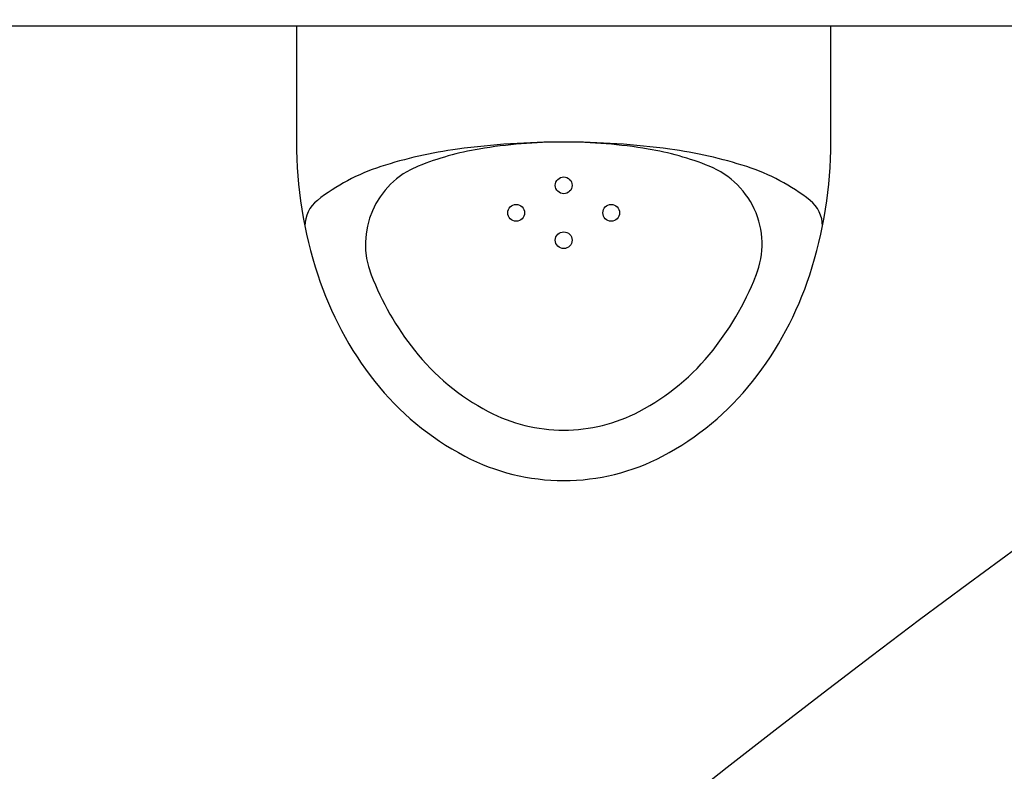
# Model space of a CAD drawing. Header units: millimetres. Extents: x 42924 to 92944, y -369470 to -179866.
# Tile 213 of 256: x 61047 to 61105, y -184099 to -184055. Entities that reach past the tile are written whole.
import ezdxf

# ---------------------------------------------------------------- set-up
doc = ezdxf.new("R2010")
doc.units = ezdxf.units.MM
doc.layers.get('0').update_dxf_attribs({"color": 8})
doc.layers.add('!! 1_zabudowa GK', color=8, linetype='Continuous')
doc.layers.add('!! 2_wypos-sanitarne', color=8, linetype='Continuous')
doc.layers.add('E_SAP_ZASIĘG', color=150, linetype='Continuous', plot=False)

# ---------------------------------------------------------------- blocks, each defined once
blk = doc.blocks.new('A$C164C2DE0')
for p, q in [((0, 15.897), (0, -15.897)), ((6.9, 15.897), (0, 15.897)), ((0, -15.897), (6.9, -15.897))]:
    blk.add_line(p, q)
for centre in [(11.111, 2.828), (9.479, 0), (12.744, 0), (11.111, -2.828)]:
    blk.add_circle(centre, 0.5)
for centre, radius, start, end in [((6.9, -9.541), 25.438, 71.8951, 90), ((11.9, 13.456), 1.944, 90, 141.90917), ((19.99, 7.115), 12.223, 141.90917, 162.01253), ((8.429, -4.864), 20.517, 51.71544, 71.8951), ((12.982, 6.802), 5, 65.48419, 158.26389), ((8.429, -4.864), 17.517, 51.71544, 69.59232), ((10.775, -1.893), 16.732, 27.68941, 51.71544), ((33.17, 2.836), 26.079, 162.01253, 172.34048), ((10.775, -1.893), 13.732, 27.68941, 51.71544), ((24.656, 2.115), 17.58, 158.16558, 170.46657), ((54.258, 0), 47.358, 172.34048, 180), ((14.382, 0), 12.658, 0, 27.68941), ((37.249, 0), 30.349, 170.46657, 180), ((14.382, 0), 9.658, 0, 27.68941), ((37.249, 0), 30.349, 180, 189.53343), ((54.258, 0), 47.358, 180, 187.65952), ((14.382, 0), 9.658, 332.31059, 0), ((14.382, 0), 12.658, 332.31059, 0), ((10.775, 1.893), 13.732, 308.28456, 332.31059), ((24.656, -2.115), 17.58, 189.53343, 201.83442), ((33.17, -2.836), 26.079, 187.65952, 197.98747), ((10.775, 1.893), 16.732, 308.28456, 332.31059), ((12.98, -6.796), 5, 201.79982, 291.31952), ((8.429, 4.864), 17.517, 291.31952, 308.28456), ((19.99, -7.115), 12.223, 197.98747, 218.09083), ((8.429, 4.864), 20.517, 288.1049, 308.28456), ((6.9, 9.541), 25.438, 270, 288.1049), ((11.9, -13.456), 1.944, 218.09083, 270)]:
    blk.add_arc(centre, radius, start, end)

msp = doc.modelspace()

# ---------------------------------------------------------------- linework, layer by layer
at = {"layer": '!! 1_zabudowa GK'}
msp.add_lwpolyline([(61135.43682, -184054.8878), (60824.56735, -184054.8878)], dxfattribs=at)
at = {"layer": 'E_SAP_ZASIĘG'}
for centre in [(61589.69013, -184051.49546), (61459.23087, -184571.00094)]:
    msp.add_circle(centre, 600, dxfattribs=at)

# ---------------------------------------------------------------- block references
at = {"layer": '!! 2_wypos-sanitarne', "rotation": 270}
msp.add_blockref('A$C164C2DE0', (61079.06505, -184054.8878), dxfattribs=at)

doc.saveas('drawing.dxf')
